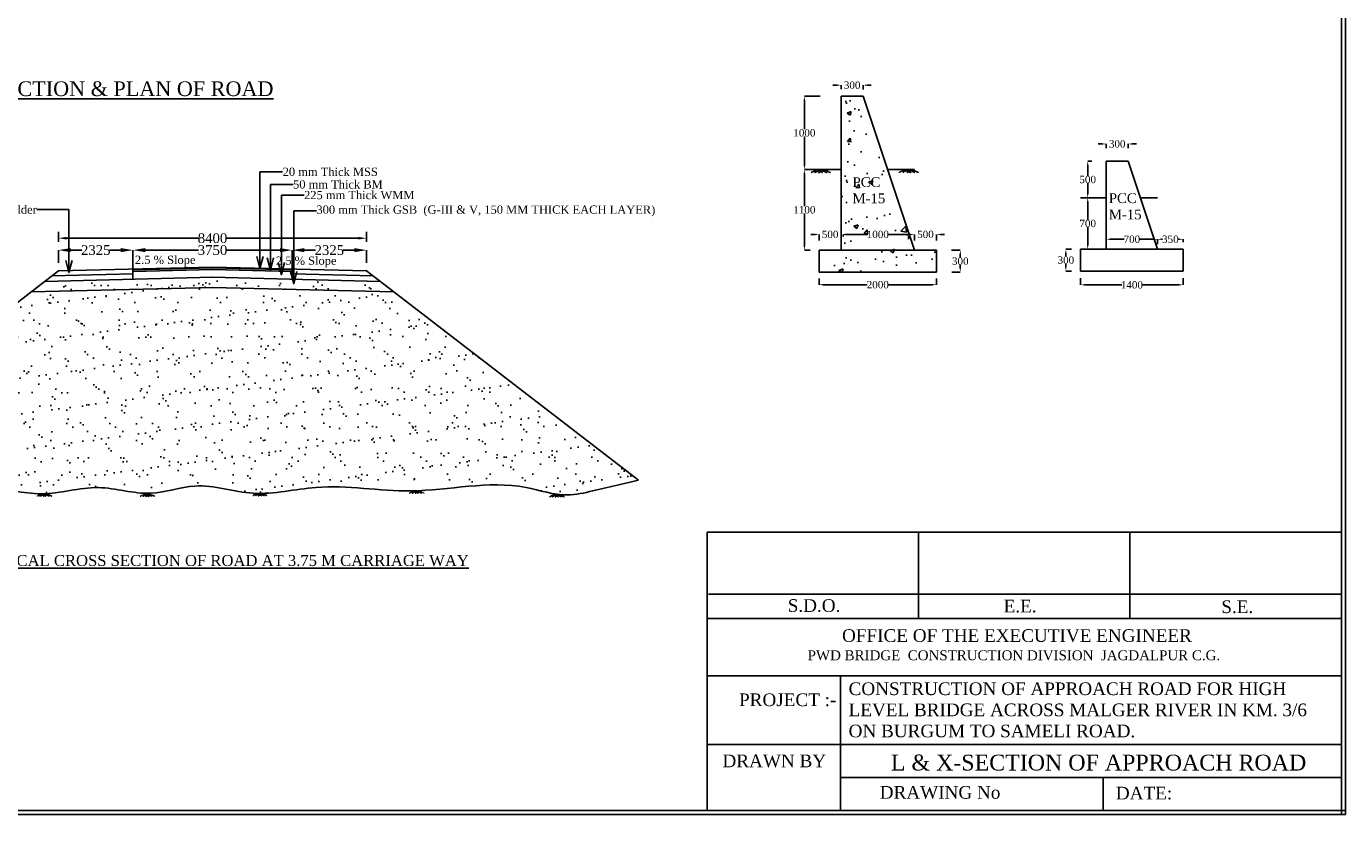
# Model space of a CAD drawing. Header units: millimetres. Extents: x -19456184 to 5145118, y -104267 to 1107957.
# Tile 2 of 3: x 4983220 to 5145118, y 911282 to 1008041. Entities that reach past the tile are written whole.
import ezdxf

# ---------------------------------------------------------------- set-up
doc = ezdxf.new("R2010")
doc.units = ezdxf.units.MM
doc.header["$MEASUREMENT"] = 0
doc.linetypes.add('HIDDEN', pattern=[0.375, 0.25, -0.125])
doc.styles.get("Standard").update_dxf_attribs({"font": 'times.ttf'})
doc.styles.add('style1', font='txt.shx', dxfattribs={"height": 1})
doc.dimstyles.get("Standard").update_dxf_attribs({"dimtxt": 400, "dimasz": 215, "dimexe": 0.18, "dimexo": 0.0625, "dimgap": 0.09, "dimtad": 0, "dimtih": 1, "dimtoh": 1, "dimdec": 0, "dimzin": 4, "dimdsep": 46, "dimtxsty": 'Standard', "dimblk": 'OPEN90', "dimcen": 0, "dimadec": 0, "dimazin": 1, "dimtfac": 1, "dimtdec": 0, "dimtix": 1, "dimtofl": 0, "dimtmove": 0, "dimatfit": 3, "dimldrblk": 'OPEN30', "dimfxl": 0, "dimtolj": 1, "dimtzin": 0, "dimarcsym": 0})
pattern_1 = [(50, (-81927.7, 851959.2), (5379.4514, -470.641), [562.5, -6187.5]), (355, (-81928, 851959), (-1040.635, 5641.441), [450, -4950]), (100.45144, (-81479.5, 851920), (4338.8164, 5170.8), [478.0514, -5258.566]), (46.1842, (-81928, 853459), (8004.31, -1241.395), [843.75, -9281.25]), (96.63564, (-81261, 853356), (7009.965, 7305.89), [717.078, -7887.853]), (351.18416, (-81928, 853459), (7009.965, 7305.89), [675, -7425]), (21, (-81177.7, 853084.2), (4476.803, -3019.6417), [562.5, -6187.5]), (326, (-81178, 853084), (1824.865, 5438.6253), [450, -4950]), (71.45144, (-80804.7, 852832.6), (6301.668, 2418.9836), [478.0514, -5258.566]), (37.5, (-81927.7, 851959.2), (91.1989, 2496.7039), [0, -4890, 0, -5025, 0, -4968.75]), (7.5, (-81927.7, 851959.2), (1973.0215, 2958.0878), [0, -2865, 0, -4777.5, 0, -1893.75]), (327.5, (-83600.2, 851959.2), (4003.6683, -169.1615), [0, -1875, 0, -5850, 0, -7762.5]), (317.5, (-84350.2, 851959.2), (4373.8963, 750.7874), [0, -2437.5, 0, -3885, 0, -5512.5])]

# ---------------------------------------------------------------- blocks, each defined once
blk = doc.blocks.new('*D18')
at = {"color": 0, "linetype": 'Continuous', "lineweight": -2, "transparency": 16777216}
for p, q in [((5082707, 1000824), (5082207, 1000824)), ((5083207, 1000318), (5083207, 1000824)), ((5085907, 1000309), (5085907, 1000824)), ((5086407, 1000824), (5086907, 1000824))]:
    blk.add_line(p, q, dxfattribs=at)
at = {"color": 0, "linetype": 'Continuous', "transparency": 16777216}
for points in [[(5082707, 1000907), (5082707, 1000740), (5083207, 1000824)], [(5086407, 1000907), (5086407, 1000740), (5085907, 1000824)]]:
    blk.add_solid(points, dxfattribs=at)
at = {"layer": 'Defpoints', "color": 0, "linetype": 'Continuous', "transparency": 16777216}
for p in [(5085907, 1000824), (5083207, 1000318), (5085907, 1000309)]:
    blk.add_point(p, dxfattribs=at)
at = {"color": 0, "linetype": 'Continuous', "transparency": 16777216, "insert": (5084557, 1000824), "char_height": 500, "attachment_point": 5}
blk.add_mtext('\\A1;{\\H1.8x;300}', dxfattribs=at)
blk = doc.blocks.new('*D19')
at = {"color": 0, "linetype": 'Continuous', "lineweight": -2, "transparency": 16777216}
for p, q in [((5080624, 999471), (5078694, 999471)), ((5078694, 998971), (5078694, 995429)), ((5078694, 990971), (5078694, 994513)), ((5080507, 990471), (5078694, 990471))]:
    blk.add_line(p, q, dxfattribs=at)
at = {"color": 0, "linetype": 'Continuous', "transparency": 16777216}
for points in [[(5078610, 998971), (5078777, 998971), (5078694, 999471)], [(5078610, 990971), (5078777, 990971), (5078694, 990471)]]:
    blk.add_solid(points, dxfattribs=at)
at = {"layer": 'Defpoints', "color": 0, "linetype": 'Continuous', "transparency": 16777216}
for p in [(5080624, 999471), (5078694, 990471), (5080507, 990471)]:
    blk.add_point(p, dxfattribs=at)
at = {"color": 0, "linetype": 'Continuous', "transparency": 16777216, "insert": (5078694, 994971), "char_height": 500, "attachment_point": 5}
blk.add_mtext('\\A1;{\\H1.8x;1000}', dxfattribs=at)
blk = doc.blocks.new('*D20')
at = {"color": 0, "linetype": 'Continuous', "lineweight": -2, "transparency": 16777216}
for p, q in [((5080507, 990471), (5078694, 990471)), ((5078694, 989971), (5078694, 985979)), ((5078694, 981071), (5078694, 985063)), ((5079427, 980571), (5078694, 980571))]:
    blk.add_line(p, q, dxfattribs=at)
at = {"color": 0, "linetype": 'Continuous', "transparency": 16777216}
for points in [[(5078610, 989971), (5078777, 989971), (5078694, 990471)], [(5078610, 981071), (5078777, 981071), (5078694, 980571)]]:
    blk.add_solid(points, dxfattribs=at)
at = {"layer": 'Defpoints', "color": 0, "linetype": 'Continuous', "transparency": 16777216}
for p in [(5080507, 990471), (5078694, 980571), (5079427, 980571)]:
    blk.add_point(p, dxfattribs=at)
at = {"color": 0, "linetype": 'Continuous', "transparency": 16777216, "insert": (5078694, 985521), "char_height": 500, "attachment_point": 5}
blk.add_mtext('\\A1;{\\H1.8x;1100}', dxfattribs=at)
blk = doc.blocks.new('*D21')
at = {"color": 0, "linetype": 'Continuous', "lineweight": -2, "transparency": 16777216}
for p, q in [((5096750, 980571), (5097829, 980571)), ((5097829, 980071), (5097829, 979679)), ((5096774, 977871), (5097829, 977871)), ((5097829, 978371), (5097829, 978763))]:
    blk.add_line(p, q, dxfattribs=at)
at = {"color": 0, "linetype": 'Continuous', "transparency": 16777216}
for points in [[(5097746, 980071), (5097912, 980071), (5097829, 980571)], [(5097746, 978371), (5097912, 978371), (5097829, 977871)]]:
    blk.add_solid(points, dxfattribs=at)
at = {"layer": 'Defpoints', "color": 0, "linetype": 'Continuous', "transparency": 16777216}
for p in [(5096750, 980571), (5096774, 977871), (5097829, 977871)]:
    blk.add_point(p, dxfattribs=at)
at = {"color": 0, "linetype": 'Continuous', "transparency": 16777216, "insert": (5097829, 979221), "char_height": 500, "attachment_point": 5}
blk.add_mtext('\\A1;{\\H1.8x;300}', dxfattribs=at)
blk = doc.blocks.new('*D22')
at = {"color": 0, "linetype": 'Continuous', "lineweight": -2, "transparency": 16777216}
for p, q in [((5080507, 977099), (5080507, 976328)), ((5081007, 976329), (5086416, 976329)), ((5094407, 976329), (5088998, 976329)), ((5094907, 977099), (5094907, 976328))]:
    blk.add_line(p, q, dxfattribs=at)
at = {"color": 0, "linetype": 'Continuous', "transparency": 16777216}
for points in [[(5081007, 976412), (5081007, 976245), (5080507, 976329)], [(5094407, 976412), (5094407, 976245), (5094907, 976329)]]:
    blk.add_solid(points, dxfattribs=at)
at = {"layer": 'Defpoints', "color": 0, "linetype": 'Continuous', "transparency": 16777216}
for p in [(5080507, 977100), (5094907, 977100), (5094907, 976329)]:
    blk.add_point(p, dxfattribs=at)
at = {"color": 0, "linetype": 'Continuous', "transparency": 16777216, "insert": (5087707, 976329), "char_height": 500, "attachment_point": 5}
blk.add_mtext('\\A1;{\\H1.8x;2000}', dxfattribs=at)
blk = doc.blocks.new('*D33')
at = {"color": 0, "linetype": 'Continuous', "lineweight": -2, "transparency": 16777216}
for p, q in [((5083207, 981967), (5083207, 982498)), ((5083707, 982498), (5086479, 982498)), ((5091707, 982498), (5088934, 982498)), ((5092207, 981763), (5092207, 982498))]:
    blk.add_line(p, q, dxfattribs=at)
at = {"color": 0, "linetype": 'Continuous', "transparency": 16777216}
for points in [[(5083707, 982581), (5083707, 982415), (5083207, 982498)], [(5091707, 982581), (5091707, 982415), (5092207, 982498)]]:
    blk.add_solid(points, dxfattribs=at)
at = {"layer": 'Defpoints', "color": 0, "linetype": 'Continuous', "transparency": 16777216}
for p in [(5083207, 981967), (5092207, 982498), (5092207, 981763)]:
    blk.add_point(p, dxfattribs=at)
at = {"color": 0, "linetype": 'Continuous', "transparency": 16777216, "insert": (5087707, 982498), "char_height": 500, "attachment_point": 5}
blk.add_mtext('\\A1;{\\H1.8x;1000}', dxfattribs=at)
blk = doc.blocks.new('*D34')
at = {"color": 0, "linetype": 'Continuous', "lineweight": -2, "transparency": 16777216}
for p, q in [((5080007, 982498), (5079507, 982498)), ((5080507, 981746), (5080507, 982498)), ((5083207, 981967), (5083207, 982498)), ((5083707, 982498), (5084207, 982498))]:
    blk.add_line(p, q, dxfattribs=at)
at = {"color": 0, "linetype": 'Continuous', "transparency": 16777216}
for points in [[(5080007, 982581), (5080007, 982415), (5080507, 982498)], [(5083707, 982581), (5083707, 982415), (5083207, 982498)]]:
    blk.add_solid(points, dxfattribs=at)
at = {"layer": 'Defpoints', "color": 0, "linetype": 'Continuous', "transparency": 16777216}
for p in [(5080507, 981746), (5083207, 982498), (5083207, 981967)]:
    blk.add_point(p, dxfattribs=at)
at = {"color": 0, "linetype": 'Continuous', "transparency": 16777216, "insert": (5081857, 982498), "char_height": 500, "attachment_point": 5}
blk.add_mtext('\\A1;{\\H1.8x;500}', dxfattribs=at)
blk = doc.blocks.new('*D23')
at = {"color": 0, "linetype": 'Continuous', "lineweight": -2, "transparency": 16777216}
for p, q in [((5091707, 982498), (5091207, 982498)), ((5092207, 981763), (5092207, 982498)), ((5094907, 981748), (5094907, 982498)), ((5095407, 982498), (5095907, 982498))]:
    blk.add_line(p, q, dxfattribs=at)
at = {"color": 0, "linetype": 'Continuous', "transparency": 16777216}
for points in [[(5091707, 982581), (5091707, 982415), (5092207, 982498)], [(5095407, 982581), (5095407, 982415), (5094907, 982498)]]:
    blk.add_solid(points, dxfattribs=at)
at = {"layer": 'Defpoints', "color": 0, "linetype": 'Continuous', "transparency": 16777216}
for p in [(5092207, 981763), (5094907, 982498), (5094907, 981748)]:
    blk.add_point(p, dxfattribs=at)
at = {"color": 0, "linetype": 'Continuous', "transparency": 16777216, "insert": (5093557, 982498), "char_height": 500, "attachment_point": 5}
blk.add_mtext('\\A1;{\\H1.8x;500}', dxfattribs=at)
blk = doc.blocks.new('*D24')
at = {"color": 0, "linetype": 'Continuous', "lineweight": -2, "transparency": 16777216}
for p, q in [((4996299, 978250), (4996299, 980575)), ((4997799, 980575), (5004359, 980575)), ((5014329, 980575), (5007768, 980575)), ((5015829, 978250), (5015829, 980575))]:
    blk.add_line(p, q, dxfattribs=at)
at = {"color": 0, "linetype": 'Continuous', "transparency": 16777216}
for points in [[(4997799, 980825), (4997799, 980325), (4996299, 980575)], [(5014329, 980825), (5014329, 980325), (5015829, 980575)]]:
    blk.add_solid(points, dxfattribs=at)
at = {"layer": 'Defpoints', "color": 0, "linetype": 'Continuous', "transparency": 16777216}
for p in [(5015829, 980575), (4996299, 978250), (5015829, 978250)]:
    blk.add_point(p, dxfattribs=at)
at = {"color": 0, "linetype": 'Continuous', "transparency": 16777216, "insert": (5006064, 980575), "char_height": 500, "attachment_point": 5}
blk.add_mtext('\\A1;{\\H2.4x;3750}', dxfattribs=at)
blk = doc.blocks.new('*D25')
at = {"color": 0, "linetype": 'Continuous', "lineweight": -2, "transparency": 16777216}
for p, q in [((4987164, 979017), (4987164, 980575)), ((4988664, 980575), (4990036, 980575)), ((4994799, 980575), (4993426, 980575)), ((4996299, 978184), (4996299, 980575))]:
    blk.add_line(p, q, dxfattribs=at)
at = {"color": 0, "linetype": 'Continuous', "transparency": 16777216}
for points in [[(4988664, 980825), (4988664, 980325), (4987164, 980575)], [(4994799, 980825), (4994799, 980325), (4996299, 980575)]]:
    blk.add_solid(points, dxfattribs=at)
at = {"layer": 'Defpoints', "color": 0, "linetype": 'Continuous', "transparency": 16777216}
for p in [(4996299, 980575), (4987164, 979017), (4996299, 978184)]:
    blk.add_point(p, dxfattribs=at)
at = {"color": 0, "linetype": 'Continuous', "transparency": 16777216, "insert": (4991731, 980575), "char_height": 500, "attachment_point": 5}
blk.add_mtext('\\A1;{\\H2.4x;2325}', dxfattribs=at)
blk = doc.blocks.new('*D26')
at = {"color": 0, "linetype": 'Continuous', "lineweight": -2, "transparency": 16777216}
for p, q in [((5015829, 978250), (5015829, 980575)), ((5017329, 980575), (5018701, 980575)), ((5023464, 980575), (5022091, 980575)), ((5024964, 979017), (5024964, 980575))]:
    blk.add_line(p, q, dxfattribs=at)
at = {"color": 0, "linetype": 'Continuous', "transparency": 16777216}
for points in [[(5017329, 980825), (5017329, 980325), (5015829, 980575)], [(5023464, 980825), (5023464, 980325), (5024964, 980575)]]:
    blk.add_solid(points, dxfattribs=at)
at = {"layer": 'Defpoints', "color": 0, "linetype": 'Continuous', "transparency": 16777216}
for p in [(5024964, 980575), (5015829, 978250), (5024964, 979017)]:
    blk.add_point(p, dxfattribs=at)
at = {"color": 0, "linetype": 'Continuous', "transparency": 16777216, "insert": (5020396, 980575), "char_height": 500, "attachment_point": 5}
blk.add_mtext('\\A1;{\\H2.4x;2325}', dxfattribs=at)
blk = doc.blocks.new('*D27')
at = {"color": 0, "linetype": 'Continuous', "lineweight": -2, "transparency": 16777216}
for p, q in [((5115235, 993608), (5114735, 993608)), ((5115735, 993103), (5115735, 993609)), ((5118435, 993094), (5118435, 993609)), ((5118935, 993608), (5119435, 993608))]:
    blk.add_line(p, q, dxfattribs=at)
at = {"color": 0, "linetype": 'Continuous', "transparency": 16777216}
for points in [[(5115235, 993692), (5115235, 993525), (5115735, 993608)], [(5118935, 993692), (5118935, 993525), (5118435, 993608)]]:
    blk.add_solid(points, dxfattribs=at)
at = {"layer": 'Defpoints', "color": 0, "linetype": 'Continuous', "transparency": 16777216}
for p in [(5115735, 993103), (5118435, 993608), (5118435, 993094)]:
    blk.add_point(p, dxfattribs=at)
at = {"color": 0, "linetype": 'Continuous', "transparency": 16777216, "insert": (5117085, 993608), "char_height": 500, "attachment_point": 5}
blk.add_mtext('\\A1;{\\H1.8x;300}', dxfattribs=at)
blk = doc.blocks.new('*D28')
at = {"color": 0, "linetype": 'Continuous', "lineweight": -2, "transparency": 16777216}
for p, q in [((5113974, 991490), (5113465, 991490)), ((5113466, 990990), (5113466, 989698)), ((5113466, 987490), (5113466, 988782)), ((5113921, 986990), (5113465, 986990))]:
    blk.add_line(p, q, dxfattribs=at)
at = {"color": 0, "linetype": 'Continuous', "transparency": 16777216}
for points in [[(5113382, 990990), (5113549, 990990), (5113466, 991490)], [(5113382, 987490), (5113549, 987490), (5113466, 986990)]]:
    blk.add_solid(points, dxfattribs=at)
at = {"layer": 'Defpoints', "color": 0, "linetype": 'Continuous', "transparency": 16777216}
for p in [(5113974, 991490), (5113466, 986990), (5113921, 986990)]:
    blk.add_point(p, dxfattribs=at)
at = {"color": 0, "linetype": 'Continuous', "transparency": 16777216, "insert": (5113466, 989240), "char_height": 500, "attachment_point": 5}
blk.add_mtext('\\A1;{\\H1.8x;500}', dxfattribs=at)
blk = doc.blocks.new('*D29')
at = {"color": 0, "linetype": 'Continuous', "lineweight": -2, "transparency": 16777216}
for p, q in [((5114112, 986990), (5113465, 986990)), ((5113466, 986490), (5113466, 984299)), ((5113466, 981190), (5113466, 983381)), ((5113869, 980690), (5113465, 980690))]:
    blk.add_line(p, q, dxfattribs=at)
at = {"color": 0, "linetype": 'Continuous', "transparency": 16777216}
for points in [[(5113382, 986490), (5113549, 986490), (5113466, 986990)], [(5113382, 981190), (5113549, 981190), (5113466, 980690)]]:
    blk.add_solid(points, dxfattribs=at)
at = {"layer": 'Defpoints', "color": 0, "linetype": 'Continuous', "transparency": 16777216}
for p in [(5114112, 986990), (5113466, 980690), (5113869, 980690)]:
    blk.add_point(p, dxfattribs=at)
at = {"color": 0, "linetype": 'Continuous', "transparency": 16777216, "insert": (5113466, 983840), "char_height": 500, "attachment_point": 5}
blk.add_mtext('\\A1;{\\H1.8x;700}', dxfattribs=at)
blk = doc.blocks.new('*D30')
at = {"color": 0, "linetype": 'Continuous', "lineweight": -2, "transparency": 16777216}
for p, q in [((5111478, 980690), (5110786, 980690)), ((5110786, 980190), (5110786, 979798)), ((5110786, 978490), (5110786, 978882)), ((5111496, 977990), (5110786, 977990))]:
    blk.add_line(p, q, dxfattribs=at)
at = {"color": 0, "linetype": 'Continuous', "transparency": 16777216}
for points in [[(5110703, 980190), (5110869, 980190), (5110786, 980690)], [(5110703, 978490), (5110869, 978490), (5110786, 977990)]]:
    blk.add_solid(points, dxfattribs=at)
at = {"layer": 'Defpoints', "color": 0, "linetype": 'Continuous', "transparency": 16777216}
for p in [(5111478, 980690), (5110786, 977990), (5111496, 977990)]:
    blk.add_point(p, dxfattribs=at)
at = {"color": 0, "linetype": 'Continuous', "transparency": 16777216, "insert": (5110786, 979340), "char_height": 500, "attachment_point": 5}
blk.add_mtext('\\A1;{\\H1.8x;300}', dxfattribs=at)
blk = doc.blocks.new('*D31')
at = {"color": 0, "linetype": 'Continuous', "lineweight": -2, "transparency": 16777216}
for p, q in [((5112585, 977150), (5112585, 976310)), ((5113085, 976310), (5117658, 976310)), ((5124685, 976310), (5120113, 976310)), ((5125185, 977150), (5125185, 976310))]:
    blk.add_line(p, q, dxfattribs=at)
at = {"color": 0, "linetype": 'Continuous', "transparency": 16777216}
for points in [[(5113085, 976394), (5113085, 976227), (5112585, 976310)], [(5124685, 976394), (5124685, 976227), (5125185, 976310)]]:
    blk.add_solid(points, dxfattribs=at)
at = {"layer": 'Defpoints', "color": 0, "linetype": 'Continuous', "transparency": 16777216}
for p in [(5112585, 977150), (5125185, 977150), (5125185, 976310)]:
    blk.add_point(p, dxfattribs=at)
at = {"color": 0, "linetype": 'Continuous', "transparency": 16777216, "insert": (5118885, 976310), "char_height": 500, "attachment_point": 5}
blk.add_mtext('\\A1;{\\H1.8x;1400}', dxfattribs=at)
blk = doc.blocks.new('*D35')
at = {"color": 0, "linetype": 'Continuous', "lineweight": -2, "transparency": 16777216}
for p, q in [((5115735, 980690), (5115735, 981909)), ((5116235, 981909), (5117937, 981909)), ((5121535, 981909), (5119834, 981909)), ((5122035, 981300), (5122035, 981909))]:
    blk.add_line(p, q, dxfattribs=at)
at = {"color": 0, "linetype": 'Continuous', "transparency": 16777216}
for points in [[(5116235, 981992), (5116235, 981825), (5115735, 981909)], [(5121535, 981992), (5121535, 981825), (5122035, 981909)]]:
    blk.add_solid(points, dxfattribs=at)
at = {"layer": 'Defpoints', "color": 0, "linetype": 'Continuous', "transparency": 16777216}
for p in [(5122035, 981909), (5122035, 981300), (5115735, 980690)]:
    blk.add_point(p, dxfattribs=at)
at = {"color": 0, "linetype": 'Continuous', "transparency": 16777216, "insert": (5118885, 981909), "char_height": 500, "attachment_point": 5}
blk.add_mtext('\\A1;{\\H1.8x;700}', dxfattribs=at)
blk = doc.blocks.new('*D32')
at = {"color": 0, "linetype": 'Continuous', "lineweight": -2, "transparency": 16777216}
for p, q in [((5122035, 981494), (5122035, 981909)), ((5122535, 981909), (5122664, 981909)), ((5124685, 981909), (5124556, 981909)), ((5125185, 981566), (5125185, 981909))]:
    blk.add_line(p, q, dxfattribs=at)
at = {"color": 0, "linetype": 'Continuous', "transparency": 16777216}
for points in [[(5122535, 981992), (5122535, 981826), (5122035, 981909)], [(5124685, 981992), (5124685, 981826), (5125185, 981909)]]:
    blk.add_solid(points, dxfattribs=at)
at = {"layer": 'Defpoints', "color": 0, "linetype": 'Continuous', "transparency": 16777216}
for p in [(5122035, 981494), (5125185, 981909), (5125185, 981566)]:
    blk.add_point(p, dxfattribs=at)
at = {"color": 0, "linetype": 'Continuous', "transparency": 16777216, "insert": (5123610, 981909), "char_height": 500, "attachment_point": 5}
blk.add_mtext('\\A1;{\\H1.8x;350}', dxfattribs=at)
blk = doc.blocks.new('*D45')
at = {"color": 0, "linetype": 'Continuous', "lineweight": -2, "ltscale": 10000, "transparency": 16777216}
for p, q in [((4987164, 981575), (4987164, 982838)), ((5024964, 981575), (5024964, 982838)), ((4988164, 982038), (5004377, 982038)), ((5023964, 982038), (5007750, 982038))]:
    blk.add_line(p, q, dxfattribs=at)
at = {"color": 0, "linetype": 'Continuous', "ltscale": 10000, "transparency": 16777216}
for points in [[(4988164, 982205), (4988164, 981871), (4987164, 982038)], [(5023964, 982205), (5023964, 981871), (5024964, 982038)]]:
    blk.add_solid(points, dxfattribs=at)
at = {"layer": 'Defpoints', "color": 0, "linetype": 'Continuous', "ltscale": 10000, "transparency": 16777216}
for p in [(5024964, 982038), (4987164, 980575), (5024964, 980575)]:
    blk.add_point(p, dxfattribs=at)
at = {"color": 0, "linetype": 'Continuous', "ltscale": 10000, "transparency": 16777216, "insert": (5006064, 982038), "char_height": 500, "attachment_point": 5}
blk.add_mtext('\\A1;{\\H2.4x;8400}', dxfattribs=at)

msp = doc.modelspace()

# ---------------------------------------------------------------- hatches: boundary and pattern name
at = {"linetype": 'Continuous'}
h = msp.add_hatch(dxfattribs=at)
h.set_pattern_fill('AR-CONC', color=0, scale=750)
h.set_pattern_definition(pattern_1)
h.paths.add_polyline_path([(5085906.6, 999470.8), (5083206.6, 999470.8), (5083206.6, 980570.8), (5092206.6, 980570.8)])
h.paths.add_polyline_path([(5086198.6, 981643.3), (5089106.4, 981643.3), (5089106.4, 983364.9), (5086198.6, 983364.9)], flags=24)
h.paths.add_polyline_path([(5080726.8, 981643.3), (5082970.2, 981643.3), (5082970.2, 983364.9), (5080726.8, 983364.9)], flags=9)
h = msp.add_hatch(dxfattribs=at)
h.set_pattern_fill('AR-CONC', color=0, scale=750)
h.set_pattern_definition(pattern_1)
h.paths.add_polyline_path([(5080506.6, 980570.8), (5080506.6, 977870.8), (5094906.6, 977870.8), (5094906.6, 980570.8)])
h = msp.add_hatch(dxfattribs=at)
h.set_pattern_fill('AR-SAND', color=0, scale=1687.5)
h.set_pattern_definition([(37.5, (1299834.5, 842649.4), (-106.3013, 3251.5151), [0, -2565, 0, -2868.75, 0, -2742.1875]), (7.5, (1299834.5, 842649.4), (2986.498, 4762.3715), [0, -1383.75, 0, -2311.875, 0, -885.9375]), (327.5, (1297758.8, 842649.4), (5255.1144, 9.5497), [0, -843.75, 0, -3037.5, 0, -3965.625]), (317.5, (1297759, 842649.4), (5072.8386, 1481.0775), [0, -421.875, 0, -1991.25, 0, -2278.125])])
edge = h.paths.add_edge_path()
edge.add_spline(control_points=[(4959413.5, 951021.1), (4960624.1, 951122.7), (4963040.7, 951325.4), (4966393.7, 950630.1), (4969871.8, 951451.8), (4973814.8, 950492.1), (4979006.1, 951884.5), (4985186.5, 949917.3), (4991859.1, 952201.2), (4998179.8, 950001.1), (5004466.7, 952413.1), (5011236.4, 949953.2), (5020060, 952256.8), (5031217.4, 950041), (5041620.8, 952790.6), (5048947.3, 950132.7), (5051679.3, 950777.2), (5052713.5, 951021.1)], knot_values=[0, 0, 0, 0, 3632.61249661, 7251.99583555, 10082.69115307, 14140.52517411, 19090.76568569, 25733.83776049, 32762.46346276, 39254.23712413, 44739.03352901, 51944.43682739, 59675.03302413, 71327.02979177, 85470.92350386, 90624.33607967, 93763.32939907, 93763.32939907, 93763.32939907, 93763.32939907], degree=3, periodic=0)
edge.add_line((5052713.5, 951021.1), (5058338.5, 952348.1))
edge.add_line((5058338.5, 952348.1), (5026989.7, 976462.5))
edge.add_line((5026989.7, 976462.5), (5006025.8, 976986.6))
edge.add_line((5006025.8, 976986.6), (4985137.3, 976462.5))
edge.add_line((4985137.3, 976462.5), (4952095.2, 951045.5))
edge.add_line((4952095.2, 951045.5), (4959413.5, 951021.1))

# ---------------------------------------------------------------- linework, layer by layer
at = {"color": 0, "linetype": 'Continuous'}
for p, q in [((5144617.9, 911281.6), (5144617.9, 1107957.3)), ((5145117.9, 911281.6), (5145117.9, 1107957.3)), ((5083206.6, 999470.8), (5085906.6, 999470.8)), ((5083206.6, 999470.8), (5083206.6, 980570.8)), ((5085906.6, 999470.8), (5092206.6, 980570.8)), ((5115735.3, 991490.1), (5115735.3, 980690.1)), ((5115735.3, 991490.1), (5118435.3, 991490.1)), ((5118435.3, 991490.1), (5122035.3, 980690.1)), ((5080506.6, 990470.8), (5083206.6, 990470.8)), ((5088906.6, 990470.8), (5092206.6, 990470.8)), ((5112585.3, 986990.1), (5115735.3, 986990.1)), ((5119935.3, 986990.1), (5122035.3, 986990.1)), ((5080506.6, 980570.8), (5094906.6, 980570.8)), ((5080506.6, 980570.8), (5080506.6, 977870.8)), ((5094906.6, 980570.8), (5094906.6, 977870.8)), ((5112585.3, 980690.1), (5112585.3, 977990.1)), ((5112585.3, 980690.1), (5125185.3, 980690.1)), ((5125185.3, 980690.1), (5125185.3, 977990.1)), ((4987163.5, 978021.1), (4952095.2, 951045.5)), ((4987163.5, 978021.1), (5006063.5, 978493.6)), ((4996298.5, 978165.5), (5006065.6, 978409.7)), ((4996298.5, 977955.4), (5006070.9, 978199.7)), ((5006056.2, 978199.7), (5015828.5, 977955.4)), ((5006061.4, 978409.7), (5015828.5, 978165.5)), ((5006063.5, 978493.6), (5024963.5, 978021.1)), ((5024963.5, 978021.1), (5058338.5, 952348.1)), ((5080506.6, 977870.8), (5094906.6, 977870.8)), ((5112585.3, 977990.1), (5125185.3, 977990.1)), ((4985498.2, 976740.1), (5006094.5, 977255)), ((4986357.1, 977400.8), (4996298.5, 977649.3)), ((5006032.6, 977255), (5026628.9, 976740.1)), ((5015828.5, 977649.3), (5025770, 977400.8)), ((4983804.6, 975437.4), (5006126, 975995.4)), ((5006001.1, 975995.4), (5028322.4, 975437.4)), ((4809828.7, 911781.6), (5145117.9, 911781.6)), ((4809828.7, 911281.6), (5145117.9, 911281.6))]:
    msp.add_line(p, q, dxfattribs=at)
at = {"color": 0, "linetype": 'HIDDEN'}
for p, q in [((5080289.9, 990437.4), (5079520.1, 990097.5)), ((5080707, 990423.2), (5079937.3, 990083.3)), ((5080205.8, 990406.1), (5080975.6, 990066.3)), ((5081208.2, 990406.1), (5080438.5, 990066.3)), ((5080707, 990423.2), (5081476.8, 990083.3)), ((5081124.2, 990437.4), (5081894, 990097.5)), ((5091083.4, 990450.1), (5090313.6, 990110.2)), ((5091500.6, 990435.9), (5090730.8, 990096)), ((5090999.4, 990418.9), (5091769.1, 990079)), ((5092001.8, 990418.9), (5091232, 990079)), ((5091500.6, 990435.9), (5092270.3, 990096)), ((5091917.7, 990450.1), (5092687.5, 990110.2)), ((4985143, 950637.3), (4984565.7, 950382.4)), ((4985455.8, 950626.7), (4984878.5, 950371.8)), ((4985079.9, 950613.9), (4985657.3, 950359)), ((4985831.7, 950613.9), (4985254.4, 950359)), ((4985455.8, 950626.7), (4986033.2, 950371.8)), ((4985768.7, 950637.3), (4986346, 950382.4)), ((4997773.7, 950618.7), (4997196.4, 950363.8)), ((4998086.6, 950608), (4997509.2, 950353.1)), ((4997710.7, 950595.2), (4998288, 950340.3)), ((4998462.5, 950595.2), (4997885.1, 950340.3)), ((4998086.6, 950608), (4998663.9, 950353.1)), ((4998399.4, 950618.7), (4998976.8, 950363.8)), ((5011571.2, 950688.6), (5010993.9, 950433.7)), ((5011884.1, 950678), (5011306.7, 950423.1)), ((5011508.2, 950665.2), (5012085.5, 950410.3)), ((5012260, 950665.2), (5011682.6, 950410.3)), ((5011884.1, 950678), (5012461.4, 950423.1)), ((5012196.9, 950688.6), (5012774.3, 950433.7)), ((5030823.2, 951009.7), (5030245.9, 950754.8)), ((5031136.1, 950999.1), (5030558.7, 950744.2)), ((5030760.2, 950986.3), (5031337.5, 950731.4)), ((5031512, 950986.3), (5030934.6, 950731.4)), ((5031136.1, 950999.1), (5031713.4, 950744.2)), ((5031448.9, 951009.7), (5032026.3, 950754.8)), ((5047995.5, 950556.6), (5047418.1, 950301.7)), ((5048308.3, 950546), (5047731, 950291)), ((5047932.4, 950533.2), (5048509.7, 950278.3)), ((5048684.2, 950533.2), (5048106.9, 950278.3)), ((5048308.3, 950546), (5048885.6, 950291)), ((5048621.2, 950556.6), (5049198.5, 950301.7))]:
    msp.add_line(p, q, dxfattribs=at)
at = {"color": 0, "linetype": 'Continuous', "ltscale": 10000}
for p, q in [((4996298.5, 978249.5), (4996298.5, 977010.1)), ((5015828.5, 978249.5), (5015828.5, 977010.1))]:
    msp.add_line(p, q, dxfattribs=at)
at = {"color": 0}
for p, q in [((5066776.4, 945954.2), (5144617.9, 945954.2)), ((5066776.4, 945954.2), (5066776.4, 911781.6)), ((5092703.9, 945954.2), (5092703.9, 935361.7)), ((5118631.4, 945954.2), (5118631.4, 935361.7)), ((5066931.9, 938332.5), (5144617.9, 938332.5)), ((5066776.4, 935361.7), (5144617.9, 935361.7)), ((5066776.4, 928337.7), (5086298.8, 928337.7)), ((5083125, 928337.7, -33750), (5083125, 911781.6, -33750)), ((5083125, 928337.7), (5083125, 911781.6)), ((5086298.8, 928337.7), (5144617.9, 928337.7)), ((5066776.4, 919881.4, 949), (5086298.8, 919881.4, 8160.4)), ((5086298.8, 919881.4, 12282.3), (5144617.9, 919881.4, 33824.8)), ((5083125, 915831.4, -33750), (5144617.9, 915831.4, 111.4)), ((5115357.2, 915831.4), (5115357.2, 911781.6))]:
    msp.add_line(p, q, dxfattribs=at)
at = {"color": 0, "linetype": 'Continuous'}
msp.add_open_spline([(4952095.2, 951045.5), (4953584.6, 950957.7), (4955074.1, 950869.9), (4956563.5, 950782.1), (4957513.5, 950861.8), (4958463.5, 950941.4), (4959413.5, 951021.1), (4960624.1, 951122.7), (4963040.7, 951325.4), (4966393.7, 950630.1), (4969871.8, 951451.8), (4973814.8, 950492.1), (4979006.1, 951884.5), (4985186.5, 949917.3), (4991859.1, 952201.2), (4998179.8, 950001.1), (5004466.7, 952413.1), (5011236.4, 949953.2), (5020060, 952256.8), (5031217.4, 950041), (5041620.8, 952790.6), (5048947.3, 950132.7), (5051679.3, 950777.2), (5052713.5, 951021.1), (5053663.5, 951245.2), (5054613.5, 951469.3), (5055563.5, 951693.5), (5056488.5, 951911.7), (5057413.5, 952129.9), (5058338.5, 952348.1)], degree=3, knots=[-7320.35456358, -7320.35456358, -7320.35456358, -7320.35456358, -2850.78123702, -2850.78123702, -2850.78123702, 0, 0, 0, 3632.61249661, 7251.99583555, 10082.69115307, 14140.52517411, 19090.76568569, 25733.83776049, 32762.46346276, 39254.23712413, 44739.03352901, 51944.43682739, 59675.03302413, 71327.02979177, 85470.92350386, 90624.33607967, 93763.32939907, 93763.32939907, 93763.32939907, 96646.77441382, 96646.77441382, 96646.77441382, 99454.30514653, 99454.30514653, 99454.30514653, 99454.30514653], dxfattribs=at)

# ---------------------------------------------------------------- texts
at = {"color": 0, "attachment_point": 1}
for s, insert, char_height in [('{\\LL-SECTION & PLAN OF ROAD }', (4976385.6, 1001287.6), 1800), ('PCC\\PM-15', (5084598.7, 989527.8), 1200), ('PCC\\PM-15', (5116055.2, 987553.8), 1200), ('2.5 % Slope', (4996541.1, 979890.4), 1012.5), ('2.5 % Slope', (5013843.3, 979785.9), 1012.5), ('{\\LTYPICAL CROSS SECTION OF ROAD AT 3.75 M CARRIAGE WAY }', (4977475.6, 943149.2), 1350)]:
    msp.add_mtext(s, dxfattribs=dict(at, insert=insert, char_height=char_height))
at = {"color": 0, "linetype": 'Continuous', "char_height": 1012.5}
for s, insert, attachment_point in [('20 mm Thick MSS', (5014670.3, 990182.1), 4), ('50 mm Thick BM', (5015948.7, 988636.3), 4), ('225 mm Thick WMM', (5017294.5, 987325.8), 4), ('150 mm Thick Shoulder', (4984494.9, 985550.4), 6), ('300 mm Thick GSB  (G-III & V, 150 MM THICK EACH LAYER)', (5018815.5, 985380.1), 4)]:
    msp.add_mtext(s, dxfattribs=dict(at, insert=insert, attachment_point=attachment_point))
at = {"color": 0, "attachment_point": 1, "style": 'style1'}
for s, insert, char_height in [('{\\fTimes New Roman|b0|i0|c0|p18;S.D.O.                         }', (5076652.9, 937725.1, 33750), 1555.2), ('{\\fTimes New Roman|b0|i0|c0|p18;E.E.                         }', (5103148.9, 937656.7), 1555.2), ('{\\fTimes New Roman|b0|i0|c0|p18;S.E.                         }', (5129867.3, 937578), 1555.2), ('{\\fTimes New Roman|b0|i0|c0|p18;                      OFFICE OF THE EXECUTIVE ENGINEER \\P       \\H0.7813x;          PWD BRIDGE  CONSTRUCTION DIVISION  JAGDALPUR C.G. \\H1.28x;  }', (5070399, 934040.8, -27000), 1555.2), ('{\\fTimes New Roman|b0|i0|c0|p18;PROJECT :-                       }', (5070675.6, 926157, -33750), 1555.2), ('{\\fTimes New Roman|b0|i0|c0|p18;DRAWN BY                        }', (5068645.9, 918650.4, 33750), 1555.2), ('{\\fTimes New Roman|b0|i0|c0|p18;L & X-SECTION OF APPROACH ROAD     }', (5089309.3, 918640.9), 1944), ('{\\fTimes New Roman|b0|i0|c0|p18;DRAWING No                      }', (5087944.1, 914790.7), 1555.2), ('{\\fTimes New Roman|b0|i0|c0|p18;DATE:                       }', (5116921, 914698.8, 33750), 1555.2)]:
    msp.add_mtext(s, dxfattribs=dict(at, insert=insert, char_height=char_height))
at = {"color": 0, "insert": (5084123.2, 927512.3), "char_height": 1555.2, "width": 59066.613, "attachment_point": 1, "style": 'style1'}
msp.add_mtext('{\\fTimes New Roman|b0|i0|c0|p18;CONSTRUCTION OF APPROACH ROAD FOR HIGH  LEVEL BRIDGE ACROSS MALGER RIVER IN KM. 3/6 ON BURGUM TO SAMELI ROAD.}', dxfattribs=at)

# ---------------------------------------------------------------- dimensions: what is measured, and where the dimension line sits
at = {"color": 0, "linetype": 'Continuous'}
for base, p1, p2, text, override, picture, middle in [((5085906.6, 1000823.8), (5083206.6, 1000317.8), (5085906.6, 1000309.2), '{\\H1.8x;300}', {"dimtxt": 500, "dimasz": 500, "dimfxl": 300}, '*D18', (5084556.6, 1000823.8)), ((5118435.3, 993608.5), (5115735.3, 993102.5), (5118435.3, 993094), '{\\H1.8x;300}', {"dimtxt": 500, "dimasz": 500, "dimfxl": 300}, '*D27', (5117085.3, 993608.5)), ((5083206.6, 982497.9), (5080506.6, 981745.8), (5083206.6, 981967.4), '{\\H1.8x;500}', {"dimtxt": 500, "dimasz": 500, "dimfxl": 300}, '*D34', (5081856.6, 982497.9)), ((5092206.7, 982497.9), (5083206.6, 981967.4), (5092206.7, 981762.8), '{\\H1.8x;1000}', {"dimtxt": 500, "dimasz": 500, "dimfxl": 300}, '*D33', (5087706.7, 982497.9)), ((5094906.6, 982497.9), (5092206.7, 981762.8), (5094906.6, 981747.6), '{\\H1.8x;500}', {"dimtxt": 500, "dimasz": 500, "dimfxl": 300}, '*D23', (5093556.7, 982497.9)), ((4996298.5, 980574.7), (4987163.5, 979016.7), (4996298.5, 978184.3), '{\\H2.4x;2325}', {"dimtxt": 500, "dimasz": 1500, "dimfxl": 300}, '*D25', (4991731, 980574.7)), ((5015828.5, 980574.5), (4996298.5, 978249.5), (5015828.5, 978249.5), '{\\H2.4x;3750}', {"dimtxt": 500, "dimasz": 1500, "dimfxl": 300}, '*D24', (5006063.5, 980574.5)), ((5024963.5, 980574.5), (5015828.5, 978249.5), (5024963.5, 979016.5), '{\\H2.4x;2325}', {"dimtxt": 500, "dimasz": 1500, "dimfxl": 300}, '*D26', (5020396, 980574.5)), ((5122035.3, 981908.6), (5115735.3, 980690.1), (5122035.3, 981299.6), '{\\H1.8x;700}', {"dimtxt": 500, "dimasz": 500, "dimfxl": 300}, '*D35', (5118885.3, 981908.6)), ((5125185.3, 981908.9), (5122035.3, 981493.9), (5125185.3, 981566.2), '{\\H1.8x;350}', {"dimtxt": 500, "dimasz": 500, "dimfxl": 300}, '*D32', (5123610.3, 981908.9)), ((5094906.6, 976328.6), (5080506.6, 977099.5), (5094906.6, 977099.5), '{\\H1.8x;2000}', {"dimtxt": 500, "dimasz": 500, "dimfxl": 300}, '*D22', (5087706.6, 976328.6)), ((5125185.3, 976310.4), (5112585.3, 977150), (5125185.3, 977150), '{\\H1.8x;1400}', {"dimtxt": 500, "dimasz": 500, "dimfxl": 300}, '*D31', (5118885.3, 976310.4))]:
    dim = msp.add_linear_dim(base=base, p1=p1, p2=p2, text=text, dimstyle='Standard', override=override, dxfattribs=at)
    dim.commit()
    dim.dimension.update_dxf_attribs({"geometry": picture, "text_midpoint": middle})
for base, p1, p2, text, picture, middle in [((5078693.7, 990470.8), (5080624, 999470.8), (5080506.6, 990470.8), '{\\H1.8x;1000}', '*D19', (5078693.7, 994970.8)), ((5078693.7, 980570.8), (5080506.6, 990470.8), (5079426.9, 980570.8), '{\\H1.8x;1100}', '*D20', (5078693.7, 985520.8))]:
    dim = msp.add_linear_dim(base=base, p1=p1, p2=p2, angle=90, text=text, dimstyle='Standard', override={"dimtxt": 500, "dimasz": 500, "dimfxl": 300}, dxfattribs=at)
    dim.commit()
    dim.dimension.update_dxf_attribs({"geometry": picture, "text_midpoint": middle, "dimtype": 160})
for base, p1, p2, text, picture, middle in [((5113465.6, 986990.1), (5113973.9, 991490.1), (5113921.4, 986990.1), '{\\H1.8x;500}', '*D28', (5113465.6, 989240.1)), ((5113465.6, 980690.1), (5114112.4, 986990.1), (5113869.3, 980690.1), '{\\H1.8x;700}', '*D29', (5113465.6, 983840.1)), ((5097829, 977870.8), (5096750.1, 980570.8), (5096773.8, 977870.8), '{\\H1.8x;300}', '*D21', (5097829, 979220.8)), ((5110786.1, 977990.1), (5111477.7, 980690.1), (5111495.9, 977990.1), '{\\H1.8x;300}', '*D30', (5110786.1, 979340.1))]:
    dim = msp.add_linear_dim(base=base, p1=p1, p2=p2, angle=90, text=text, dimstyle='Standard', override={"dimtxt": 500, "dimasz": 500, "dimfxl": 300}, dxfattribs=at)
    dim.commit()
    dim.dimension.update_dxf_attribs({"geometry": picture, "text_midpoint": middle})
at = {"color": 0, "linetype": 'Continuous', "ltscale": 10000}
dim = msp.add_linear_dim(base=(5024963.5, 982038), p1=(4987163.5, 980574.7), p2=(5024963.5, 980574.7), text='{\\H2.4x;8400}', dimstyle='Standard', override={"dimtxt": 500, "dimasz": 1000, "dimexe": 800, "dimexo": 1000, "dimfxl": 300}, dxfattribs=at)
dim.commit()
dim.dimension.update_dxf_attribs({"geometry": '*D45', "text_midpoint": (5006063.5, 982038)})

# ---------------------------------------------------------------- leaders
at = {"color": 0, "linetype": 'Continuous', "annotation_type": 0, "has_hookline": 1}
for points, hookline_direction, text_width in [([(5011887.3, 978308.2), (5011887.3, 990182.1), (5014670.2, 990182.1)], 0, 11309), ([(5013165.8, 978129.7), (5013165.8, 988636.3), (5015948.6, 988636.3)], 0, 10652.8), ([(5014511.5, 977558.3), (5014511.5, 987325.8), (5017294.4, 987325.8)], 0, 13182.9), ([(4988438.3, 977808.9), (4988438.3, 985550.4), (4984494.9, 985550.4)], 1, 14409.3), ([(5016032.6, 976443), (5016032.6, 985380.1), (5018815.4, 985380.1)], 0, 40531.4)]:
    msp.add_leader(points, dimstyle='Standard', override={"dimtxt": 500, "dimasz": 1500, "dimfxl": 300}, dxfattribs=dict(at, hookline_direction=hookline_direction, text_width=text_width))

doc.saveas('drawing.dxf')
